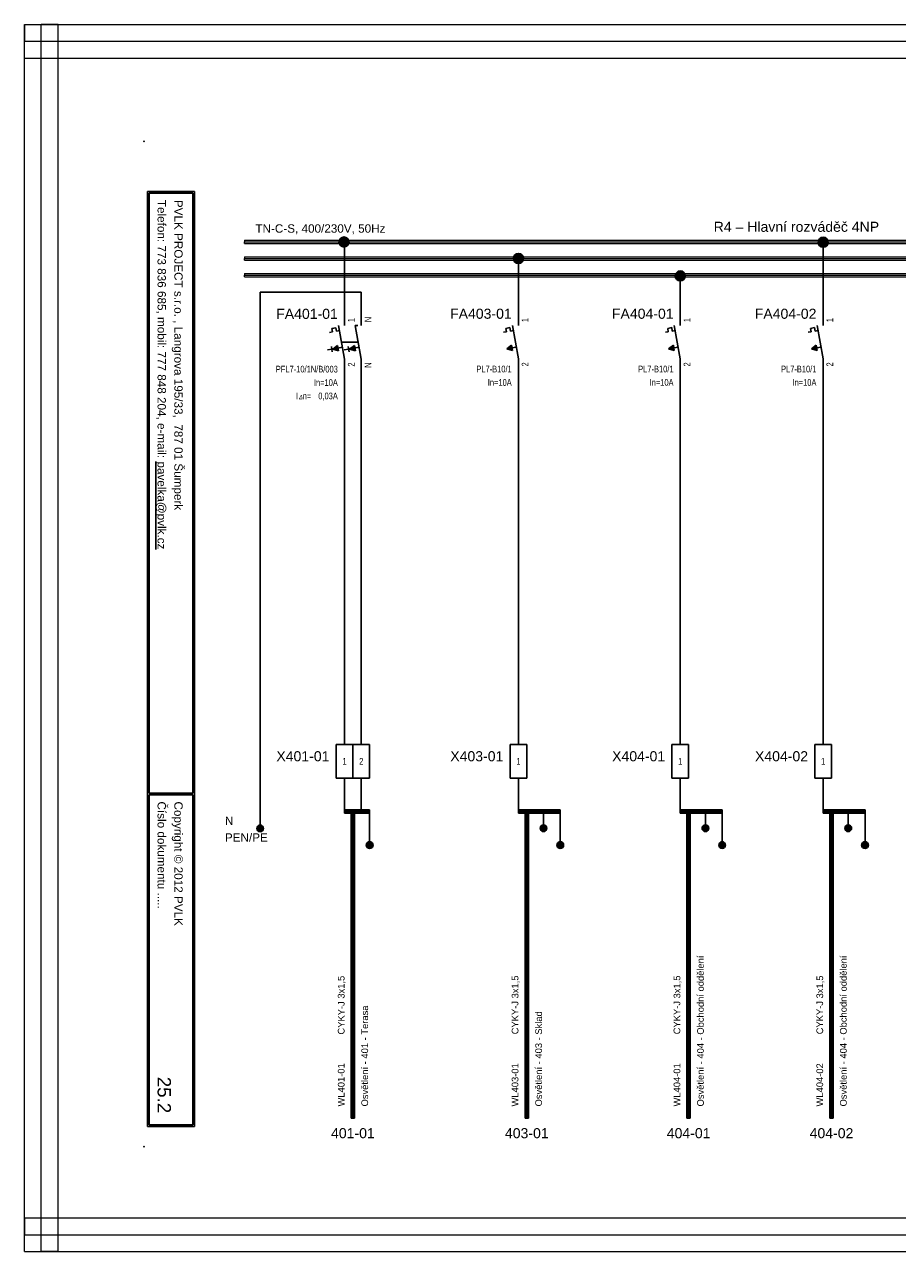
# Model space of a CAD drawing. Extents: x -739 to 3080, y 3040 to 3960.
# Tile 3 of 12: x 145 to 405, y 3359 to 3725. Entities that reach past the tile are written whole.
import ezdxf
from ezdxf.enums import TextEntityAlignment as Align

# ---------------------------------------------------------------- set-up
doc = ezdxf.new("R2010")
doc.units = 0
doc.header["$MEASUREMENT"] = 0
for name, color, linetype in [('1-KRESBA', 7, 'Continuous'), ('__Bílá', 7, 'Continuous'), ('__Oranžová', 30, 'Continuous'), ('__Rudá 010', 10, 'Continuous'), ('__Svmodrá', 4, 'Continuous'), ('__Vínová 220', 220, 'Continuous'), ('__Zelená', 3, 'Continuous'), ('__Černá 250', 7, 'Continuous')]:
    doc.layers.add(name, color=color, linetype=linetype)
doc.styles.add('Arial', font='arial.ttf')
doc.styles.add('GENERATED_STYLE_1', font='arial.ttf')
doc.styles.add('GREEKC', font='greekc', dxfattribs={"width": 0.8, "height": 1.3})

# ---------------------------------------------------------------- blocks, each defined once
blk = doc.blocks.new('BLK_Razítko_malé_pro_rozváděče')
at = {"layer": '__Bílá'}
for p, q in [((15, -1), (15, -20)), ((15, -1), (294, -1)), ((15.5, -1.5), (15.5, -19.5)), ((15.5, -1.5), (184.5, -1.5)), ((184.5, -1.5), (184.5, -19.5)), ((185, -1.5), (185, -19.5)), ((185, -1.5), (293.5, -1.5)), ((293.5, -19.5), (293.5, -1.5)), ((294, -20), (294, -1)), ((15, -20), (294, -20)), ((15.5, -19.5), (184.5, -19.5)), ((185, -19.5), (293.5, -19.5)), ((15, -405), (15, -419)), ((15, -405), (294, -405)), ((15.5, -405.5), (15.5, -418.5)), ((15.5, -405.5), (194.5, -405.5)), ((194.5, -405.5), (194.5, -418.5)), ((195, -405.5), (195, -418.5)), ((195, -405.5), (293.5, -405.5)), ((293.5, -405.5), (293.5, -418.5)), ((294, -405), (294, -419)), ((15, -419), (294, -419)), ((15.5, -418.5), (194.5, -418.5)), ((195, -418.5), (293.5, -418.5))]:
    blk.add_line(p, q, dxfattribs=at)
for p in [(0, 0), (300, 0), (0, -420), (300, -420)]:
    blk.add_point(p, dxfattribs=at)
at = {"layer": '__Bílá', "style": 'Arial'}
for s, height, p in [('-', 3, (38, -7)), ('Dokument', 2.5, (187, -7)), ('-', 3, (210.5, -7)), ('SO/PS', 2.5, (17.5, -12)), ('-', 3, (38, -12)), ('Vypracoval', 2.5, (187, -12)), ('-', 3, (210.5, -12)), ('Investor', 2.5, (17.5, -17)), ('Datum', 2.5, (187, -17)), ('-', 3, (38, -17)), ('-', 3, (210.5, -17)), ('PVLK PROJECT s.r.o. , Langrova 195/33,  787 01 Šumperk', 2.5, (17.5, -411)), ('Copyright © 2012 PVLK', 2.5, (197, -411)), ('Telefon: 773 836 685, mobil: 777 848 204, e-mail: %%Upavelka@pvlk.cz', 2.5, (17.5, -416)), ('Číslo dokumentu .....', 2.5, (197, -416))]:
    blk.add_text(s, height=height, dxfattribs=at).set_placement(p)
at = {"layer": '__Vínová 220', "char_height": 2.5, "attachment_point": 7, "style": 'Arial'}
for s, insert in [('715 0908', (17.5, -7)), ('Rozšíření výrobního areálu firmy PLASTKON PRODUCT, S.R.O.', (42.5, -7.75)), ('R4 – Hlavní rozváděč 4NP', (215, -7.75)), ('SO 02 - Novostavba skladovací haly s administrativní budovou', (42.5, -12.75)), ('Miroslav Pavelka', (215, -12.75)), ('Plastkon product, s.r.o., Hlavní 147, Mikulovice 790 84', (42.5, -17.75)), ('06/2016', (215, -17.75))]:
    blk.add_mtext(s, dxfattribs=dict(at, insert=insert))
at = {"layer": '__Vínová 220', "style": 'Arial'}
blk.add_attdef('ČÍSLO', text='', height=4, dxfattribs=at).set_placement((290, -416), align=Align.RIGHT)
blk = doc.blocks.new('V0109A02')
for p, q in [((0, 0), (0, 10)), ((5, 10), (0, 10)), ((5, 0), (5, 10)), ((10, 10), (5, 10)), ((10, 0), (10, 10)), ((5, 0), (0, 0)), ((10, 0), (5, 0))]:
    blk.add_line(p, q)
at = {"style": 'Arial'}
blk.add_attdef('POPIS', text='', height=3, dxfattribs=at).set_placement((-2, 5), align=Align.RIGHT)
at = {"style": 'Arial', "width": 0.8}
for tag, p in [('S1', (2.5, 5)), ('S2', (7.5, 5))]:
    blk.add_attdef(tag, text='', height=2, dxfattribs=at).set_placement(p, align=Align.MIDDLE)
blk = doc.blocks.new('V0085A01')
h = blk.add_hatch(color=256)
edge = h.paths.add_edge_path()
edge.add_arc((0, 0), 1, 0, 360)
blk.add_circle((0, 0), 1)
blk = doc.blocks.new('FEVA0910')
h = blk.add_hatch(color=256)
h.paths.add_polyline_path([(-1.92, -1.71), (-2.06, -0.92), (-3.5, -2)])
h.paths.add_polyline_path([(-3.5, -2), (-1.77, -2.5), (-1.92, -1.71)])
h = blk.add_hatch(color=256)
h.paths.add_polyline_path([(2.94, -0.92), (1.5, -2), (3.08, -1.71)])
h.paths.add_polyline_path([(3.08, -1.71), (1.5, -2), (3.23, -2.5)])
for p, q in [((0, 5), (0, 10)), ((5, 5), (5, 10)), ((-3.75, 4.14), (-2.56, 4.35)), ((-3.75, 4.14), (-3.57, 3.12)), ((-2.56, 4.35), (-2.38, 3.34)), ((-1.82, 5), (0, -5)), ((3.18, 5), (5, -5)), ((3.18, 5), (4, 5)), ((-4.45, 2.96), (-3.57, 3.12)), ((-2.38, 3.34), (-1.54, 3.49)), ((-0.91, 0), (4.09, 0)), ((-3.79, -2.07), (-5.07, -2.29)), ((-3.93, -1.27), (-3.65, -2.86)), ((-3.5, -2), (-2.06, -0.92)), ((-3.5, -2), (-0.64, -1.48)), ((-3.5, -2), (-1.77, -2.5)), ((-2.06, -0.92), (-1.77, -2.5)), ((1.21, -2.07), (-0.07, -2.29)), ((1.07, -1.27), (1.35, -2.86)), ((1.5, -2), (2.94, -0.92)), ((1.5, -2), (4.36, -1.48)), ((1.5, -2), (3.23, -2.5)), ((2.94, -0.92), (3.23, -2.5)), ((0, -5), (0, -10)), ((5, -5), (5, -10))]:
    blk.add_line(p, q)
at = {"style": 'Arial', "width": 0.8}
for s, p in [('I', (-14.5, -17)), ('n=', (-12.5, -17))]:
    blk.add_text(s, height=2, dxfattribs=at).set_placement(p)
at = {"style": 'GREEKC', "oblique": 10, "width": 0.8}
blk.add_text('D', height=1.3, dxfattribs=at).set_placement((-13.68, -17))
at = {"style": 'Arial'}
blk.add_attdef('POPIS', text='', height=3, dxfattribs=at).set_placement((-2, 7), align=Align.RIGHT)
at = {"style": 'Arial', "width": 0.8}
for tag, p in [('NO1', (3, 6)), ('NO2', (8, 6))]:
    blk.add_attdef(tag, p, '', height=2, rotation=90, dxfattribs=at)
for tag, p in [('TYP', (-2, -9)), ('PROUD', (-2, -13)), ('REZID', (-2, -17)), ('DOPLŇ1', (-2, -21)), ('DOPLŇ2', (-2, -25))]:
    blk.add_attdef(tag, text='', height=2, dxfattribs=at).set_placement(p, align=Align.RIGHT)
for tag, p in [('CO1', (3, -6)), ('CO2', (8, -6))]:
    blk.add_attdef(tag, text='', height=2, rotation=90, dxfattribs=at).set_placement(p, align=Align.RIGHT)
blk = doc.blocks.new('L0001A02')
at = {"linetype": 'Continuous'}
h = blk.add_hatch(color=256, dxfattribs=at)
edge = h.paths.add_edge_path()
edge.add_arc((0, 0), 1.5, 0, 360)
blk.add_circle((0, 0), 1.5)
blk = doc.blocks.new('FEVA1462')
blk.add_hatch(color=256).paths.add_polyline_path([(-3.5, -2), (-2.06, -0.92), (-1.772, -2.504)])
for p, q in [((0, 5), (0, 10)), ((-3.752, 4.136), (-2.564, 4.352)), ((-3.752, 4.136), (-3.568, 3.124)), ((-2.564, 4.352), (-2.38, 3.34)), ((-1.818, 5), (0, -5)), ((-4.448, 2.964), (-3.568, 3.124)), ((-2.38, 3.34), (-1.544, 3.492)), ((-3.5, -2), (-2.06, -0.92)), ((-3.5, -2), (-0.64, -1.48)), ((-3.5, -2), (-1.772, -2.504)), ((-2.06, -0.92), (-1.772, -2.504)), ((0, -5), (0, -10))]:
    blk.add_line(p, q)
at = {"style": 'Arial'}
blk.add_attdef('POPIS', text='', height=3, dxfattribs=at).set_placement((-2, 7), align=Align.RIGHT)
at = {"style": 'Arial', "width": 0.8}
blk.add_attdef('NO1', (3, 6), '', height=2, rotation=90, dxfattribs=at)
for tag, p in [('TYP', (-2, -9)), ('PROUD', (-2, -13)), ('DOPLŇ1', (-2, -17)), ('DOPLŇ2', (-2, -21))]:
    blk.add_attdef(tag, text='', height=2, dxfattribs=at).set_placement(p, align=Align.RIGHT)
blk.add_attdef('CO1', text='', height=2, rotation=90, dxfattribs=at).set_placement((3, -6), align=Align.RIGHT)
blk = doc.blocks.new('v0109A01')
at = {"color": 0}
for p, q in [((0, 0), (0, 10)), ((5, 10), (0, 10)), ((5, 0), (5, 10)), ((5, 0), (0, 0))]:
    blk.add_line(p, q, dxfattribs=at)
at = {"color": 0, "style": 'Arial'}
blk.add_attdef('POPIS', text='', height=3, dxfattribs=at).set_placement((-2, 5), align=Align.RIGHT)
at = {"color": 0, "style": 'Arial', "width": 0.8}
blk.add_attdef('S1', text='', height=2, dxfattribs=at).set_placement((2.5, 5), align=Align.MIDDLE)

msp = doc.modelspace()

# ---------------------------------------------------------------- linework, layer by layer
at = {"layer": '1-KRESBA'}
for p, q in [((240.09, 3640), (240.09, 3660)), ((382.96, 3640.03), (382.96, 3659.4)), ((292, 3640.03), (292, 3654.91)), ((340.31, 3640.03), (340.31, 3650)), ((245.09, 3645), (214.91, 3645)), ((214.91, 3645), (214.91, 3485.1)), ((245.09, 3640), (245.09, 3645)), ((240.09, 3510), (240.09, 3620)), ((245.09, 3620), (245.09, 3510)), ((292, 3620.03), (292, 3510)), ((340.31, 3620.03), (340.31, 3510)), ((382.96, 3620.03), (382.96, 3510)), ((240.09, 3500), (240.09, 3490)), ((245.09, 3500), (245.09, 3490)), ((292, 3500), (292, 3490)), ((340.31, 3500), (340.31, 3490)), ((382.96, 3500), (382.96, 3490)), ((240.09, 3490.5), (240.09, 3490)), ((240.09, 3490.5), (247.59, 3490.5)), ((240.09, 3489.5), (240.09, 3490)), ((240.09, 3490), (247.59, 3490)), ((240.09, 3489.5), (247.59, 3489.5)), ((242.09, 3398.53), (242.09, 3490.5)), ((242.09, 3490.5), (242.59, 3490.5)), ((242.59, 3398.53), (242.59, 3490.5)), ((243.09, 3490.5), (242.59, 3490.5)), ((243.09, 3398.53), (243.09, 3490.5)), ((247.59, 3490.5), (247.59, 3490)), ((247.59, 3490), (247.59, 3480)), ((247.59, 3489.5), (247.59, 3490)), ((292, 3490.5), (292, 3490)), ((292, 3490.5), (304.5, 3490.5)), ((292, 3489.5), (292, 3490)), ((292, 3490), (304.5, 3490)), ((292, 3489.5), (304.5, 3489.5)), ((294, 3398.53), (294, 3490.5)), ((294, 3490.5), (294.5, 3490.5)), ((294.5, 3398.53), (294.5, 3490.5)), ((295, 3490.5), (294.5, 3490.5)), ((295, 3398.53), (295, 3490.5)), ((299.5, 3490), (299.5, 3485)), ((304.5, 3490.5), (304.5, 3490)), ((304.5, 3489.5), (304.5, 3490)), ((304.5, 3490), (304.5, 3480)), ((340.31, 3490.5), (340.31, 3490)), ((340.31, 3490.5), (352.81, 3490.5)), ((340.31, 3489.5), (340.31, 3490)), ((340.31, 3490), (352.81, 3490)), ((340.31, 3489.5), (352.81, 3489.5)), ((342.31, 3398.53), (342.31, 3490.5)), ((342.31, 3490.5), (342.81, 3490.5)), ((342.81, 3398.53), (342.81, 3490.5)), ((343.31, 3490.5), (342.81, 3490.5)), ((343.31, 3398.53), (343.31, 3490.5)), ((347.81, 3490), (347.81, 3485)), ((352.81, 3490.5), (352.81, 3490)), ((352.81, 3489.5), (352.81, 3490)), ((352.81, 3490), (352.81, 3480)), ((382.96, 3490.5), (382.96, 3490)), ((382.96, 3490.5), (395.46, 3490.5)), ((382.96, 3489.5), (382.96, 3490)), ((382.96, 3490), (395.46, 3490)), ((382.96, 3489.5), (395.46, 3489.5)), ((384.96, 3398.53), (384.96, 3490.5)), ((384.96, 3490.5), (385.46, 3490.5)), ((385.46, 3398.53), (385.46, 3490.5)), ((385.96, 3490.5), (385.46, 3490.5)), ((385.96, 3398.53), (385.96, 3490.5)), ((390.46, 3490), (390.46, 3485)), ((395.46, 3490.5), (395.46, 3490)), ((395.46, 3489.5), (395.46, 3490)), ((395.46, 3490), (395.46, 3480)), ((242.09, 3398.53), (242.59, 3398.53)), ((243.09, 3398.53), (242.59, 3398.53)), ((294, 3398.53), (294.5, 3398.53)), ((295, 3398.53), (294.5, 3398.53)), ((342.31, 3398.53), (342.81, 3398.53)), ((343.31, 3398.53), (342.81, 3398.53)), ((384.96, 3398.53), (385.46, 3398.53)), ((385.96, 3398.53), (385.46, 3398.53))]:
    msp.add_line(p, q, dxfattribs=at)
at = {"layer": '__Oranžová', "lineweight": 0}
for p, q in [((210.27, 3660.5), (210.27, 3660)), ((210.27, 3660.5), (560.27, 3660.5)), ((210.27, 3659.5), (210.27, 3660)), ((210.27, 3660), (560.27, 3660)), ((210.27, 3659.5), (560.27, 3659.5)), ((210.27, 3655.5), (210.27, 3655)), ((210.27, 3655.5), (560.27, 3655.5)), ((210.27, 3654.5), (210.27, 3655)), ((210.27, 3655), (560.27, 3655)), ((210.27, 3654.5), (560.27, 3654.5)), ((210.27, 3650.5), (210.27, 3650)), ((210.27, 3650.5), (560.27, 3650.5)), ((210.27, 3649.5), (210.27, 3650)), ((210.27, 3650), (560.27, 3650)), ((210.27, 3649.5), (560.27, 3649.5))]:
    msp.add_line(p, q, dxfattribs=at)
at = {"layer": '__Vínová 220', "lineweight": 0}
for p, q in [((144.56, 3724.82), (144.56, 3719.82)), ((144.56, 3724.82), (640.97, 3724.82)), ((144.56, 3358.74), (144.56, 3724.82)), ((144.56, 3724.82), (149.56, 3724.82)), ((149.56, 3358.74), (149.56, 3724.82)), ((154.56, 3724.82), (149.56, 3724.82)), ((154.56, 3358.74), (154.56, 3724.82)), ((144.56, 3714.82), (144.56, 3719.82)), ((144.56, 3719.82), (640.97, 3719.82)), ((144.56, 3714.82), (640.97, 3714.82)), ((144.56, 3368.74), (144.56, 3363.74)), ((144.56, 3368.74), (640.97, 3368.74)), ((144.56, 3358.74), (144.56, 3363.74)), ((144.56, 3363.74), (640.97, 3363.74)), ((144.56, 3358.74), (640.97, 3358.74)), ((144.56, 3358.74), (149.56, 3358.74)), ((154.56, 3358.74), (149.56, 3358.74))]:
    msp.add_line(p, q, dxfattribs=at)

# ---------------------------------------------------------------- block references
at = {"color": 250, "linetype": 'Continuous'}
for p in [(214.92, 3484.97), (299.5, 3485), (347.81, 3485), (390.46, 3485), (247.59, 3480), (304.5, 3480), (352.81, 3480), (395.46, 3480)]:
    msp.add_blockref('V0085A01', p, dxfattribs=at)
at = {"layer": '1-KRESBA', "rotation": 270}
msp.add_blockref('BLK_Razítko_malé_pro_rozváděče', (600.27, 3690), dxfattribs=at).add_auto_attribs({'ČÍSLO': '25.2'})
at = {"layer": '1-KRESBA'}
for p in [(239.93, 3659.93), (382.96, 3659.85), (292, 3655.01), (340.31, 3649.82)]:
    msp.add_blockref('L0001A02', p, dxfattribs=at)
at = {"layer": '__Černá 250'}
for name, p, values in [('FEVA0910', (240.09, 3630), {'POPIS': 'FA401-01', 'TYP': 'PFL7-10/1N/B/003', 'PROUD': 'In=10A', 'REZID': '0,03A', 'CO1': '2', 'NO1': '1', 'CO2': 'N', 'NO2': 'N'}), ('FEVA1462', (292, 3630.03), {'POPIS': 'FA403-01', 'TYP': 'PL7-B10/1', 'PROUD': 'In=10A', 'CO1': '2', 'NO1': '1'}), ('FEVA1462', (340.31, 3630.03), {'POPIS': 'FA404-01', 'TYP': 'PL7-B10/1', 'PROUD': 'In=10A', 'CO1': '2', 'NO1': '1'}), ('FEVA1462', (382.96, 3630.03), {'POPIS': 'FA404-02', 'TYP': 'PL7-B10/1', 'PROUD': 'In=10A', 'CO1': '2', 'NO1': '1'}), ('V0109A02', (237.59, 3500), {'POPIS': 'X401-01', 'S1': '1', 'S2': '2'}), ('v0109A01', (289.5, 3500), {'POPIS': 'X403-01', 'S1': '1'}), ('v0109A01', (337.81, 3500), {'POPIS': 'X404-01', 'S1': '1'}), ('v0109A01', (380.46, 3500), {'POPIS': 'X404-02', 'S1': '1'})]:
    msp.add_blockref(name, p, dxfattribs=at).add_auto_attribs(values)

# ---------------------------------------------------------------- texts
at = {"layer": '__Bílá', "insert": (350.29, 3662.93), "char_height": 3, "attachment_point": 7, "style": 'Arial'}
msp.add_mtext('R4 – Hlavní rozváděč 4NP', dxfattribs=at)
at = {"layer": '__Oranžová', "lineweight": 0, "style": 'Arial'}
msp.add_text('TN-C-S, 400/230V, 50Hz', height=2.5, dxfattribs=at).set_placement((213.48, 3662.71))
at = {"layer": '__Rudá 010', "style": 'Arial'}
for s, p in [('CYKY-J 3x1,5', (240.09, 3423.45)), ('CYKY-J 3x1,5', (292, 3423.53)), ('CYKY-J 3x1,5', (340.31, 3423.53)), ('CYKY-J 3x1,5', (382.96, 3423.53)), ('WL401-01', (240.09, 3402)), ('WL403-01', (292, 3402)), ('WL404-01', (340.31, 3402)), ('WL404-02', (382.96, 3402))]:
    msp.add_text(s, height=2, rotation=90, dxfattribs=at).set_placement(p)
at = {"layer": '__Rudá 010', "style": 'GENERATED_STYLE_1'}
for s, p in [('401-01', (242.59, 3392.53)), ('403-01', (294.5, 3392.53)), ('404-01', (342.81, 3392.53)), ('404-02', (385.46, 3392.53))]:
    msp.add_text(s, height=3, dxfattribs=at).set_placement(p, align=Align.CENTER)
at = {"layer": '__Rudá 010', "char_height": 2, "width": 62.8406, "attachment_point": 1, "rotation": 90, "style": 'Arial'}
for s, insert in [('Osvětlení - 404 - Obchodní oddělení\\P', (345.34, 3402)), ('Osvětlení - 404 - Obchodní oddělení\\P', (387.99, 3402)), ('Osvětlení - 401 - Terasa', (245.12, 3402)), ('Osvětlení - 403 - Sklad', (297.03, 3402))]:
    msp.add_mtext(s, dxfattribs=dict(at, insert=insert))
at = {"layer": '__Svmodrá', "linetype": 'Continuous', "style": 'Arial'}
msp.add_text('N', height=2.5, dxfattribs=at).set_placement((204.38, 3486))
at = {"layer": '__Zelená', "linetype": 'Continuous', "style": 'Arial'}
msp.add_text('PEN/PE', height=2.5, dxfattribs=at).set_placement((204.38, 3481))

doc.saveas('drawing.dxf')
